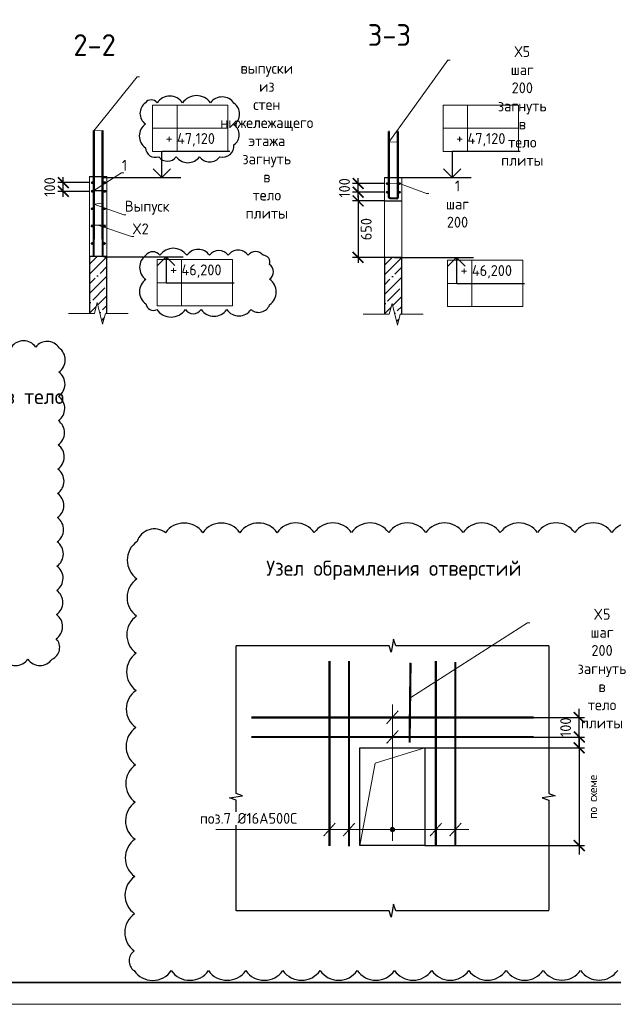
# Model space of a CAD drawing. Header units: millimetres. Extents: x 247266 to 730847, y -636031 to 10052.
# Tile 80 of 196: x 539804 to 553470, y -395758 to -373104. Entities that reach past the tile are written whole.
import ezdxf
from ezdxf import colors
from ezdxf.entities.mleader import LeaderData, LeaderLine
from ezdxf.math import Vec2, Vec3

# ---------------------------------------------------------------- set-up
doc = ezdxf.new("R2010")
doc.units = ezdxf.units.MM
for name, color, linetype, lineweight in [('AF_Stena', 7, 'Continuous', 18), ('RAZMER', 7, 'Continuous', 15), ('Арм_хомуты', 7, 'Continuous', 18), ('Арм_шпильки', 7, 'Continuous', 18), ('Арматура', 7, 'Continuous', 40), ('Армирование', 7, 'Continuous', 40), ('АрмСтер', 7, 'Continuous', 50), ('АС-Таблицы', 7, 'Continuous', 20), ('Выноски', 7, 'Continuous', 20), ('отметки', 7, 'Continuous', 18), ('подоснова', 7, 'Continuous', 5), ('СТЕНЫ', 7, 'Continuous', 30), ('ТОНКИЕ', 7, 'Continuous', 9), ('Узлы', 7, 'Continuous', 0)]:
    doc.layers.add(name, color=color, linetype=linetype, lineweight=lineweight)
for name, color, linetype in [('Исправления', 1, 'Continuous'), ('РАЗМЕРЫ', 7, 'Continuous'), ('ТОЛСТЫЕ_ОСНОВНЫЕ', 7, 'Continuous')]:
    doc.layers.add(name, color=color, linetype=linetype)
doc.styles.add('GOST 2.304', font='CS_Gost2304.shx')
doc.styles.add('GOST-2.304_Type-B', font='GOST_Common.ttf')
doc.styles.add('ГОСТ', font='GOST_Common.ttf')
doc.dimstyles.new('5х', dxfattribs={"dimscale": 100, "dimtxt": 2.5, "dimasz": 2.5, "dimexe": 1.25, "dimexo": 0, "dimtad": 1, "dimdec": 0, "dimlfac": 0.2, "dimtxsty": 'GOST-2.304_Type-B', "dimblk": 'ARCHTICK', "dimcen": 2.5, "dimdle": 2, "dimadec": 0, "dimazin": 2, "dimtfac": 0.75, "dimtdec": 0, "dimtmove": 1, "dimatfit": 3, "dimfxl": 1, "dimtolj": 1, "dimarcsym": 1})
doc.dimstyles.new('мой 25', dxfattribs={"dimscale": 100, "dimtxt": 2.5, "dimasz": 2.5, "dimexe": 1.25, "dimexo": 0.625, "dimtad": 1, "dimdec": 0, "dimlfac": 0.5, "dimtxsty": 'GOST-2.304_Type-B', "dimblk": 'ARCHTICK', "dimcen": 2.5, "dimdle": 1.25, "dimaunit": 1, "dimadec": 1, "dimazin": 2, "dimtfac": 1, "dimtdec": 0, "dimtmove": 1, "dimatfit": 3, "dimfxl": 6, "dimfxlon": 1, "dimtfill": 1, "dimlwd": -1, "dimlwe": -1, "dimarcsym": 0})

# ---------------------------------------------------------------- blocks, each defined once
blk = doc.blocks.new('*U3687')
at = {"layer": 'ТОЛСТЫЕ_ОСНОВНЫЕ', "lineweight": 35}
blk.add_lwpolyline([(20, 5), (589, 5), (589, 415), (20, 415)], close=True, dxfattribs=at)
at = {"layer": 'ТОНКИЕ'}
blk.add_lwpolyline([(0, 0), (594, 0), (594, 420), (0, 420)], close=True, dxfattribs=at)
blk = doc.blocks.new('_None')
blk = doc.blocks.new('_ArchTick')
at = {"color": 0, "linetype": 'ByBlock', "const_width": 0.15}
blk.add_lwpolyline([(-0.5, -0.5), (0.5, 0.5)], dxfattribs=at)
blk = doc.blocks.new('*T3536')
at = {"layer": 'DEFPOINTS', "color": 8, "linetype": 'ByBlock', "lineweight": 0}
for p, q in [((0, 1067), (1734, 1067)), ((0, 0), (0, 1067)), ((561, 0), (561, 1067)), ((1734, 0), (1734, 1067)), ((0, 533), (1734, 533)), ((0, 0), (1734, 0))]:
    blk.add_line(p, q, dxfattribs=at)
at = {"layer": 'АС-Таблицы', "color": 0, "char_height": 250, "style": 'ГОСТ'}
for s, insert, width, attachment_point in [('+', (461, 967), 361.22, 3), ('46,200', (561, 800), 1173.09, 4)]:
    blk.add_mtext(s, dxfattribs=dict(at, insert=insert, width=width, attachment_point=attachment_point))
blk = doc.blocks.new('*T3537')
at = {"layer": 'DEFPOINTS', "color": 8, "linetype": 'ByBlock', "lineweight": 0}
for p, q in [((0, 0), (1734, 0)), ((0, 0), (0, -1067)), ((561, 0), (561, -1067)), ((1734, 0), (1734, -1067)), ((0, -533), (1734, -533)), ((0, -1067), (1734, -1067))]:
    blk.add_line(p, q, dxfattribs=at)
at = {"layer": 'АС-Таблицы', "color": 0, "char_height": 250, "style": 'ГОСТ'}
for s, insert, width, attachment_point in [('+', (461, -633), 361.22, 3), ('47,120', (561, -800), 1173.09, 4)]:
    blk.add_mtext(s, dxfattribs=dict(at, insert=insert, width=width, attachment_point=attachment_point))
blk = doc.blocks.new('*T3538')
at = {"layer": 'DEFPOINTS', "color": 8, "linetype": 'ByBlock', "lineweight": 0}
for p, q in [((0, 1067), (1734, 1067)), ((0, 0), (0, 1067)), ((561, 0), (561, 1067)), ((1734, 0), (1734, 1067)), ((0, 533), (1734, 533)), ((0, 0), (1734, 0))]:
    blk.add_line(p, q, dxfattribs=at)
at = {"layer": 'АС-Таблицы', "color": 0, "char_height": 250, "style": 'ГОСТ'}
for s, insert, width, attachment_point in [('+', (461, 967), 361.22, 3), ('46,200', (561, 800), 1173.09, 4)]:
    blk.add_mtext(s, dxfattribs=dict(at, insert=insert, width=width, attachment_point=attachment_point))
blk = doc.blocks.new('*T3539')
at = {"layer": 'DEFPOINTS', "color": 8, "linetype": 'ByBlock', "lineweight": 0}
for p, q in [((0, 0), (1734, 0)), ((0, 0), (0, -1067)), ((561, 0), (561, -1067)), ((1734, 0), (1734, -1067)), ((0, -533), (1734, -533)), ((0, -1067), (1734, -1067))]:
    blk.add_line(p, q, dxfattribs=at)
at = {"layer": 'АС-Таблицы', "color": 0, "char_height": 250, "style": 'ГОСТ'}
for s, insert, width, attachment_point in [('+', (461, -633), 361.22, 3), ('47,120', (561, -800), 1173.09, 4)]:
    blk.add_mtext(s, dxfattribs=dict(at, insert=insert, width=width, attachment_point=attachment_point))
blk = doc.blocks.new('*U3458')
at = {"color": 0, "linetype": 'ByBlock', "lineweight": -2}
for p, q in [((-109, 25), (-104, 1535)), ((-94, 1535), (-104, 1535)), ((-99, 25), (-94, 1535)), ((99, 25), (105, 1535)), ((105, 1535), (115, 1535)), ((109, 25), (115, 1535)), ((-108, 16), (-109, 25)), ((-104, 8), (-108, 16)), ((-99, 1), (-104, 8)), ((-98, 19), (-99, 25)), ((-92, -5), (-99, 1)), ((-96, 13), (-98, 19)), ((-92, 8), (-96, 13)), ((-87, 4), (-92, 8)), ((-81, 1), (-87, 4)), ((-74, 0), (-81, 1)), ((-74, 0), (74, 0)), ((74, 0), (81, 1)), ((81, 1), (87, 3)), ((87, 3), (92, 7)), ((92, 7), (96, 12)), ((96, 12), (98, 18)), ((98, 18), (99, 25)), ((99, 0), (105, 7)), ((105, 7), (108, 16)), ((108, 16), (109, 25)), ((-83, -9), (-92, -5)), ((-74, -10), (-83, -9)), ((74, -10), (-74, -10)), ((74, -10), (83, -9)), ((83, -9), (92, -6)), ((92, -6), (99, 0))]:
    blk.add_line(p, q, dxfattribs=at)
at = {"style": 'GOST 2.304', "oblique": 15, "flags": 9}
for tag, p in [('ПОЗИЦИЯ', (1066, -185)), ('ДИАМЕТР', (1066, -189)), ('КЛАСС', (1066, -194)), ('ДЛИНА', (1067, -199)), ('МАССА', (1067, -204))]:
    blk.add_attdef(tag, p, '', height=2.5, dxfattribs=at)

msp = doc.modelspace()

# ---------------------------------------------------------------- hatches: boundary and pattern name
at = {"layer": 'РАЗМЕРЫ', "transparency": 33554648}
h = msp.add_hatch(dxfattribs=at)
h.set_pattern_fill('ANSI35', color=256, scale=50)
h.set_pattern_definition([(45, (-1259.05, 4236.26), (-224.5064, 224.5064), []), (45, (-1034.54, 4236.26), (-224.5064, 224.5064), [396.875, -79.375, 0, -79.375])])
h.paths.add_polyline_path([(541812.27, -378552.87), (541412.27, -378552.87), (541412.27, -379860.68), (541471.87, -379860.68), (541526.87, -379860.68), (541589.37, -379610.68), (541714.37, -380110.68), (541776.87, -379860.68), (541812.27, -379860.68)])
h = msp.add_hatch(dxfattribs=at)
h.set_pattern_fill('ANSI35', color=256, scale=50)
h.set_pattern_definition([(45, (5527.74, 4216.35), (-224.5064, 224.5064), []), (45, (5752.25, 4216.35), (-224.5064, 224.5064), [396.875, -79.375, 0, -79.375])])
h.paths.add_polyline_path([(548599.06, -378572.78), (548199.06, -378572.78), (548199.06, -379880.58), (548258.66, -379880.58), (548313.66, -379880.58), (548376.16, -379630.58), (548501.16, -380130.58), (548563.66, -379880.58), (548599.06, -379880.58)])
at = {"layer": 'РАЗМЕРЫ'}
h = msp.add_hatch(color=256, dxfattribs=at)
h.dxf.hatch_style = 1
h.paths.add_polyline_path([(548384.56, -391688.27), (548384.56, -391738.27), (548434.56, -391738.27, 0.41421356)])
h.paths.add_polyline_path([(548434.56, -391738.27), (548384.56, -391738.27), (548384.56, -391788.27, 0.41421356)])
h.paths.add_polyline_path([(548384.56, -391738.27), (548334.56, -391738.27, 0.41421356), (548384.56, -391788.27)])
h.paths.add_polyline_path([(548384.56, -391688.27, 0.41421356), (548334.56, -391738.27), (548384.56, -391738.27)])

# ---------------------------------------------------------------- linework, layer by layer
at = {"elevation": 3100}
for points in [[(541688.29, -376732.93), (543511.96, -376732.93)], [(541743.92, -378561.91), (543567.59, -378561.91)], [(548431.06, -378577.02), (550254.73, -378577.02)]]:
    msp.add_lwpolyline(points, dxfattribs=at)
at = {"layer": 'AF_Stena', "lineweight": 20}
for p, q in [((541412.27, -376713.02, 3100), (541412.27, -378552.87, 3100)), ((541812.27, -378552.87, 3100), (541812.27, -376713.02, 3100)), ((548199.06, -376732.93, 3100), (548199.06, -378572.78, 3100)), ((548599.06, -378572.78, 3100), (548599.06, -376732.93, 3100))]:
    msp.add_line(p, q, dxfattribs=at)
at = {"layer": 'AF_Stena', "lineweight": 20, "elevation": 3100}
for points in [[(541589.37, -379610.68), (541526.87, -379860.68)], [(541714.37, -380110.68), (541589.37, -379610.68)], [(548376.16, -379630.58), (548313.66, -379880.58)], [(548501.16, -380130.58), (548376.16, -379630.58)], [(541471.87, -379860.68), (540927.76, -379860.68)], [(541526.87, -379860.68), (541471.87, -379860.68)], [(541776.87, -379860.68), (541714.37, -380110.68)], [(541831.87, -379860.68), (541776.87, -379860.68)], [(541831.87, -379860.68), (542303.73, -379860.68)], [(548258.66, -379880.58), (547714.55, -379880.58)], [(548313.66, -379880.58), (548258.66, -379880.58)], [(548563.66, -379880.58), (548501.16, -380130.58)], [(548618.66, -379880.58), (548563.66, -379880.58)], [(548618.66, -379880.58), (549090.52, -379880.58)]]:
    msp.add_lwpolyline(points, dxfattribs=at)
at = {"layer": 'RAZMER', "ltscale": 100}
for p, q in [((543075.76, -376131.16, 3100), (544638.26, -376131.16, 3100)), ((543075.76, -376133.8, 3100), (544638.26, -376133.8, 3100)), ((543075.76, -376133.8, 3100), (544638.26, -376133.8, 3100)), ((549762.89, -376131.16, 3100), (551325.39, -376131.16, 3100)), ((549762.89, -376133.8, 3100), (551325.39, -376133.8, 3100)), ((549762.89, -376133.8, 3100), (551325.39, -376133.8, 3100)), ((543177.61, -379161.04, 3100), (544740.11, -379161.04, 3100)), ((543177.61, -379161.04, 3100), (544740.11, -379161.04, 3100)), ((543177.61, -379163.68, 3100), (544740.11, -379163.68, 3100)), ((549864.75, -379176.14, 3100), (551427.25, -379176.14, 3100)), ((549864.75, -379176.14, 3100), (551427.25, -379176.14, 3100)), ((549864.75, -379178.79, 3100), (551427.25, -379178.79, 3100))]:
    msp.add_line(p, q, dxfattribs=at)
at = {"layer": 'Арм_шпильки'}
msp.add_line((541452.27, -377833.02, 3100), (541781.77, -377833.02, 3100), dxfattribs=at)
at = {"layer": 'Арматура', "const_width": 50, "elevation": 3100}
for points in [[(546934.56, -392113.85), (546934.56, -387857.67)], [(547384.56, -392123.28), (547384.56, -387857.67)], [(548802.01, -387901.08), (548779.97, -389734.19)], [(549384.56, -392107.67), (549384.56, -387857.67)], [(549834.56, -392107.67), (549834.56, -387884.88)], [(551634.56, -389157.67), (545134.56, -389157.67)], [(551634.56, -389607.67), (545134.56, -389607.67)]]:
    msp.add_lwpolyline(points, dxfattribs=at)
at = {"layer": 'Армирование', "ltscale": 100}
for p, q in [((541513.55, -378552.87, 3100), (541513.55, -378153.02, 3100)), ((541711.97, -378153.02, 3100), (541711.97, -378552.87, 3100))]:
    msp.add_line(p, q, dxfattribs=at)
for centre in [(541480.3, -376853.48, 3100), (541760.3, -376853.48, 3100), (548267.09, -376873.39, 3100), (548547.09, -376873.39, 3100), (541480.3, -377053.48, 3100), (541760.3, -377053.48, 3100), (548267.09, -377073.39, 3100), (548547.09, -377073.39, 3100), (541472.27, -377453.02, 3100), (541752.27, -377453.02, 3100), (541472.27, -377853.02, 3100), (541752.27, -377853.02, 3100), (541472.27, -378253.02, 3100), (541752.27, -378253.02, 3100)]:
    msp.add_circle(centre, 12, dxfattribs=at)
at = {"layer": 'АрмСтер', "ltscale": 15}
for p, q in [((541513.55, -378153.02, 3100), (541513.55, -375653.89, 3100)), ((541711.97, -378153.02, 3100), (541711.97, -375653.89, 3100))]:
    msp.add_line(p, q, dxfattribs=at)
at = {"layer": 'Выноски', "ltscale": 0.1}
for p, q in [((548384.56, -388857.67, 3100), (548384.56, -391999.94, 3100)), ((547984.56, -390207.67, 3100), (549134.56, -389857.67, 3100)), ((547634.56, -392107.67, 3100), (547984.56, -390207.67, 3100)), ((544315.87, -391738.27, 3100), (550144.08, -391738.27, 3100))]:
    msp.add_line(p, q, dxfattribs=at)
at = {"layer": 'Выноски', "ltscale": 0.1, "const_width": 25, "elevation": 3100}
for points in [[(548517.69, -389004.78), (548251.44, -389303.3)], [(548517.69, -389458.41), (548251.44, -389756.92)], [(547067.69, -391589.02), (546801.44, -391887.53)], [(547517.69, -391589.02), (547251.44, -391887.53)], [(549517.69, -391589.02), (549251.44, -391887.53)], [(549967.69, -391589.02), (549701.44, -391887.53)]]:
    msp.add_lwpolyline(points, dxfattribs=at)
at = {"layer": 'Выноски'}
msp.add_circle((548384.56, -391738.27, 3100), 50, dxfattribs=at)
at = {"layer": 'Исправления', "elevation": 3100}
for points in [[(542699.9, -375017.88, 0.52056705), (542699.9, -375503.79, 0.52056705), (542699.9, -376052.29, 0.52056705), (543007.56, -376256.03, 0.52056705), (543409.15, -376256.03, 0.52056705), (543944.06, -376256.03, 0.52056705), (544412.59, -376256.03, 0.52056705), (544737.68, -375983.42, 0.52056705), (544737.68, -375522.39, 0.52056705), (544737.68, -375026.37, 0.52056705), (544195.81, -375017.88, 0.52056705), (543556.04, -375017.88, 0.52056705), (542966.01, -375017.88, 0.52056705)], [(542710.01, -378525.52, 0.52056705), (542710.01, -379081.01, 0.52056705), (542710.01, -379643.06, 0.52056705), (542961.08, -379773.65, 0.52056705), (543619.24, -379773.65, 0.52056705), (543982.69, -379773.65, 0.52056705), (544570.37, -379773.65, 0.52056705), (545131.41, -379773.65, 0.52056705), (545556.92, -379662.46, 0.52056705), (545556.92, -379074.82, 0.52056705), (545556.92, -378736.02, 0.52056705), (545407.26, -378525.52, 0.52056705), (545062.84, -378525.52, 0.52056705), (544601.58, -378525.52, 0.52056705), (544177, -378525.52, 0.52056705), (543651.71, -378525.52, 0.52056705), (543030.32, -378525.52, 0.52056705)]]:
    msp.add_lwpolyline(points, format="xyb", close=True, dxfattribs=at)
msp.add_lwpolyline([(539434.22, -387816.11, 0.52056705), (539992.05, -387816.11, 0.52056705), (540549.88, -387816.11, 0.52056705), (540645.34, -387349.23, 0.52056705), (540650.76, -386791.42, 0.52056705), (540656.18, -386233.62, 0.52056705), (540661.61, -385675.82, 0.52056705), (540667.03, -385118.02, 0.52056705), (540672.45, -384560.21, 0.52056705), (540677.87, -384002.41, 0.52056705), (540683.29, -383444.61, 0.52056705), (540688.71, -382886.81, 0.52056705), (540694.13, -382329, 0.52056705), (540699.56, -381771.2, 0.52056705), (540704.98, -381213.4, 0.52056705), (540710.4, -380655.6, 0.52056705), (540172.93, -380635.44, 0.52056705), (539615.1, -380635.44, 0.52056705)], format="xyb", dxfattribs=at)
at = {"layer": 'отметки', "linetype": 'Continuous', "lineweight": 25, "ltscale": 100}
for p, q in [((543072.71, -376131.16, 3100), (543072.71, -376731.16, 3100)), ((549759.84, -376131.16, 3100), (549759.84, -376731.16, 3100)), ((543176.09, -378561.91, 3100), (543176.09, -379161.91, 3100)), ((549863.22, -378577.02, 3100), (549863.22, -379177.02, 3100))]:
    msp.add_line(p, q, dxfattribs=at)
at = {"layer": 'отметки', "linetype": 'Continuous', "lineweight": 25, "ltscale": 100, "elevation": 3100}
for points in [[(542874.23, -376532.93), (543074.23, -376732.93), (543274.23, -376532.93)], [(549561.37, -376532.93), (549761.37, -376732.93), (549961.37, -376532.93)], [(542976.09, -378761.91), (543176.09, -378561.91), (543376.09, -378761.91)], [(549663.22, -378777.02), (549863.22, -378577.02), (550063.22, -378777.02)]]:
    msp.add_lwpolyline(points, dxfattribs=at)
at = {"layer": 'РАЗМЕРЫ'}
for p, q in [((541412.27, -376713.02, 3100), (541812.27, -376713.02, 3100)), ((548199.06, -376732.93, 3100), (548599.06, -376732.93, 3100)), ((541812.27, -378552.87, 3100), (541412.27, -378552.87, 3100)), ((541412.27, -378552.87, 3100), (541412.27, -379860.68, 3100)), ((541812.27, -379860.68, 3100), (541812.27, -378552.87, 3100)), ((548599.06, -378572.78, 3100), (548199.06, -378572.78, 3100)), ((548199.06, -378572.78, 3100), (548199.06, -379880.58, 3100)), ((548599.06, -379880.58, 3100), (548599.06, -378572.78, 3100))]:
    msp.add_line(p, q, dxfattribs=at)
at = {"layer": 'РАЗМЕРЫ', "elevation": 3100}
for points in [[(551984.56, -387507.67), (548462.01, -387507.67), (548409.56, -387357.67), (548359.56, -387657.67), (548312.45, -387507.67), (544784.56, -387507.67)], [(544784.56, -393604.6), (544784.56, -391060.12), (544634.56, -391007.67), (544934.56, -390957.67), (544784.56, -390910.55), (544784.56, -387507.67)], [(551984.56, -387507.67), (551984.56, -390910.55), (552134.56, -390957.67), (551834.56, -391007.67), (551984.56, -391060.12), (551984.56, -393594.01)], [(551984.56, -393604.21), (548462.01, -393604.21), (548409.56, -393454.21), (548359.56, -393754.21), (548312.45, -393604.21), (544784.56, -393604.21)]]:
    msp.add_lwpolyline(points, dxfattribs=at)
at = {"layer": 'СТЕНЫ', "elevation": 3100}
msp.add_lwpolyline([(547634.56, -389857.67), (549134.56, -389857.67), (549134.56, -392107.67), (547634.56, -392107.67)], close=True, dxfattribs=at)

# ---------------------------------------------------------------- block references
at = {"xscale": 100, "yscale": 100, "zscale": 100}
msp.add_blockref('*U3687', (525254.49, -395757.64, 3100), dxfattribs=at)
for name, p in [('*T3539', (542864.81, -375067.14, 3100)), ('*T3537', (549551.95, -375067.14, 3100)), ('*T3538', (542966.67, -379689.41, 3100)), ('*T3536', (549653.8, -379704.52, 3100))]:
    msp.add_blockref(name, p)

# ---------------------------------------------------------------- texts
at = {"layer": 'РАЗМЕРЫ', "char_height": 500, "attachment_point": 5, "style": 'GOST-2.304_Type-B'}
for s, insert in [('3-3', (548315.02, -373456.83, 3100)), ('2-2', (541528.23, -373686.93, 3100))]:
    msp.add_mtext_dynamic_manual_height_columns(s, width=3941.2128, gutter_width=625, heights=[0], dxfattribs=dict(at, insert=insert))
at = {"layer": 'Узлы', "linetype": 'Continuous', "lineweight": 0, "char_height": 350, "width": 10464.9604, "attachment_point": 5, "style": 'GOST-2.304_Type-B'}
for s, insert in [('Узел загиба элементов армирования стен в тело плиты', (535586.99, -382062.66, 3100)), ('Узел обрамления отверстий', (548418.64, -385771.86, 3100))]:
    msp.add_mtext(s, dxfattribs=dict(at, insert=insert))

# ---------------------------------------------------------------- dimensions: what is measured, and where the dimension line sits
at = {"layer": 'РАЗМЕРЫ', "linetype": 'Continuous', "lineweight": 0}
for base, p1, p2, text in [((552684.56, -389157.67, 3100), (551634.56, -389607.67, 3100), (551634.56, -389157.67, 3100), '100'), ((552684.56, -392107.67, 3100), (549134.56, -389857.67, 3100), (549134.56, -392107.67, 3100), '{\\H0.8x;по схеме}')]:
    msp.add_linear_dim(base=base, p1=p1, p2=p2, angle=90, text=text, dimstyle='5х', dxfattribs=at).render()

# ---------------------------------------------------------------- leaders
at = {"layer": 'подоснова'}
ml = msp.add_multileader_mtext('Standard', dxfattribs=at)
ml.set_content('Х5 шаг 200\\Pзагнуть в тело плиты', color=256, style='GOST-2.304_Type-B')
ml.set_leader_properties(color=256, linetype='ByLayer', lineweight=15)
ml.set_arrow_properties(name='NONE')
ml.build(insert=Vec2(0, 0))
ml.multileader.update_dxf_attribs({"text_left_attachment_type": 6, "text_right_attachment_type": 6, "dogleg_length": 10, "arrow_head_size": 18})
ctx = ml.context
ctx.base_point, ctx.char_height, ctx.arrow_head_size, ctx.landing_gap_size, ctx.plane_origin = Vec3(549670.29, -374038.11, 3100), 250, 18, 20, Vec3(547879.09, -375059.53, 3100)
ctx.left_attachment, ctx.right_attachment, ctx.text_align_type = 6, 6, 1
notes = []
notes.append((ctx, [(0, (1, 1, 0), (549658.76, -374038.43, 3100), (1, 0), 10, [(1, [(548510.53, -375912.4, 3100), (548302.11, -375921.79, 3100)], 0, [])])]))
ctx.mtext.insert, ctx.mtext.width, ctx.mtext.alignment, ctx.mtext.flow_direction = Vec3(551374.95, -373713.11, 3100), 22.8978, 2, 5
ml = msp.add_multileader_mtext('Standard', dxfattribs=at)
ml.set_content('Выпуск', color=256, style='GOST-2.304_Type-B')
ml.set_leader_properties(color=256, linetype='ByLayer', lineweight=15)
ml.set_arrow_properties(name='NONE')
ml.build(insert=Vec2(0, 0))
ml.multileader.update_dxf_attribs({"text_left_attachment_type": 6, "text_right_attachment_type": 6, "dogleg_length": 10, "arrow_head_size": 18})
ctx = ml.context
ctx.base_point, ctx.char_height, ctx.arrow_head_size, ctx.landing_gap_size, ctx.plane_origin = Vec3(542208.56, -377594.75, 3100), 250, 18, 20, Vec3(541051.55, -376112.47, 3100)
ctx.left_attachment, ctx.right_attachment, ctx.text_align_type = 6, 6, 1
notes.append((ctx, [(0, (1, 1, 0), (542198.05, -377595.08, 3100), (1, 0), 10, [(1, [(541711.97, -377322.83, 3100), (541513.55, -377350.37, 3100)], 0, [])])]))
ctx.mtext.insert, ctx.mtext.width, ctx.mtext.alignment, ctx.mtext.flow_direction = Vec3(542741.06, -377269.75, 3100), 22.8978, 2, 5
ml = msp.add_multileader_mtext('Standard', dxfattribs=at)
ml.set_content('X2', color=256, style='GOST-2.304_Type-B')
ml.set_leader_properties(color=256, linetype='ByLayer', lineweight=15)
ml.set_arrow_properties(name='NONE')
ml.build(insert=Vec2(0, 0))
ml.multileader.update_dxf_attribs({"text_left_attachment_type": 6, "text_right_attachment_type": 6, "dogleg_length": 10, "arrow_head_size": 18})
ctx = ml.context
ctx.base_point, ctx.char_height, ctx.arrow_head_size, ctx.landing_gap_size, ctx.plane_origin = Vec3(542390.52, -378091.85, 3100), 250, 18, 20, Vec3(541183.18, -377142.98, 3100)
ctx.left_attachment, ctx.right_attachment, ctx.text_align_type = 6, 6, 1
notes.append((ctx, [(0, (1, 1, 0), (542380.35, -378092.1, 3100), (1, 0), 10, [(0, [(541599.39, -377833.02, 3100)], 0, [])])]))
ctx.mtext.insert, ctx.mtext.width, ctx.mtext.alignment, ctx.mtext.flow_direction = Vec3(542585.52, -377791.85, 3100), 22.8978, 2, 5
ml = msp.add_multileader_mtext('Standard', dxfattribs=at)
ml.set_content('X5 шаг 200\\Pзагнуть в тело плиты', color=256, style='GOST-2.304_Type-B')
ml.set_leader_properties(color=256, linetype='ByLayer', lineweight=15)
ml.set_arrow_properties(name='NONE')
ml.build(insert=Vec2(0, 0))
ml.multileader.update_dxf_attribs({"text_left_attachment_type": 6, "text_right_attachment_type": 6, "dogleg_length": 10, "arrow_head_size": 18})
ctx = ml.context
ctx.base_point, ctx.char_height, ctx.arrow_head_size, ctx.landing_gap_size, ctx.plane_origin = Vec3(551505.7, -386982.6, 3100), 250, 18, 20, Vec3(544485.47, -389184.58, 3100)
ctx.left_attachment, ctx.right_attachment, ctx.text_align_type = 6, 6, 1
notes.append((ctx, [(0, (1, 1, 0), (551494.17, -386982.92, 3100), (1, 0), 10, [(0, [(548809.09, -388697.21, 3100)], 0, [])])]))
ctx.mtext.insert, ctx.mtext.width, ctx.mtext.alignment, ctx.mtext.flow_direction = Vec3(553210.36, -386657.6, 3100), 22.8978, 2, 5
for ctx, leaders in notes:
    for number, flags, end, landing, length, lines in leaders:
        leader = LeaderData()
        leader.index, (leader.has_last_leader_line, leader.has_dogleg_vector, leader.attachment_direction) = number, flags
        leader.last_leader_point, leader.dogleg_vector, leader.dogleg_length = Vec3(end), Vec3(landing), length
        for number, points, colour, breaks in lines:
            line = LeaderLine()
            line.index, line.vertices, line.color, line.breaks = number, Vec3.list(points), colors.encode_raw_color(colour), breaks
            leader.lines.append(line)
        ctx.leaders.append(leader)

# ---------------------------------------------------------------- next in the draw order: texts
at = {"layer": 'подоснова', "ltscale": 0.3, "insert": (543951.33, -391354.65, 3100), "char_height": 250, "width": 2433.6842, "attachment_point": 1, "style": 'GOST-2.304_Type-B', "bg_fill": 3, "box_fill_scale": 1.1, "bg_fill_color": 256, "bg_fill_transparency": 0}
msp.add_mtext('поз.7 %%C16А500С', dxfattribs=at)

# ---------------------------------------------------------------- next in the draw order: dimensions: what is measured, and where the dimension line sits
at = {"layer": 'РАЗМЕРЫ', "lineweight": 0}
for base, p1, p2 in [((540807.55, -376853.48, 3100), (541480.3, -377053.48, 3100), (541480.3, -376853.48, 3100)), ((554349.36, -376862.95, 3100), (555022.1, -377062.95, 3100), (555022.1, -376862.95, 3100)), ((547594.34, -376873.39, 3100), (548267.09, -377073.39, 3100), (548267.09, -376873.39, 3100))]:
    msp.add_linear_dim(base=base, p1=p1, p2=p2, angle=90, dimstyle='мой 25', dxfattribs=at).render()

# ---------------------------------------------------------------- next in the draw order: linework, layer by layer
at = {"elevation": 3100}
msp.add_lwpolyline([(548375.42, -376732.93), (550199.09, -376732.93)], dxfattribs=at)
at = {"layer": 'Арм_шпильки'}
msp.add_line((541460.3, -377033.48, 3100), (541789.8, -377033.48, 3100), dxfattribs=at)
at = {"layer": 'Выноски', "ltscale": 0.1}
msp.add_line((544315.87, -391738.27, 3100), (550144.08, -391738.27, 3100), dxfattribs=at)
at = {"layer": 'Исправления', "elevation": 3100}
msp.add_lwpolyline([(554293.29, -384902.65, 0.52056705), (553437.02, -384903.05, 0.52056705), (552580.75, -384903.44, 0.52056705), (551724.49, -384903.84, 0.52056705), (550868.22, -384904.24, 0.52056705), (550011.95, -384904.63, 0.52056705), (549155.69, -384905.03, 0.52056705), (548299.42, -384905.43, 0.52056705), (547443.15, -384905.82, 0.52056705), (546586.88, -384906.22, 0.52056705), (545730.62, -384906.62, 0.52056705), (544874.35, -384907.01, 0.52056705), (544018.08, -384907.41, 0.52056705), (543161.82, -384907.81, 0.52056705), (542507.17, -385111.13, 0.52056705), (542501.25, -385967.37, 0.52056705), (542495.34, -386823.62, 0.52056705), (542489.42, -387679.87, 0.52056705), (542483.5, -388536.11, 0.52056705), (542477.59, -389392.36, 0.52056705), (542471.67, -390248.61, 0.52056705), (542465.75, -391104.86, 0.52056705), (542459.84, -391961.1, 0.52056705), (542453.92, -392817.35, 0.52056705), (542448, -393673.6, 0.52056705), (542442.09, -394529.84, 0.52056705), (542438.95, -394983.63, 0.52056705), (543295.22, -394983.23, 0.52056705), (544151.49, -394982.84, 0.52056705), (545007.75, -394982.44, 0.52056705), (545864.02, -394982.04, 0.52056705), (546720.29, -394981.65, 0.52056705), (547576.55, -394981.25, 0.52056705), (548432.82, -394980.85, 0.52056705), (549289.09, -394980.46, 0.52056705), (550145.35, -394980.06, 0.52056705), (551001.62, -394979.66, 0.52056705), (551857.89, -394979.27, 0.52056705), (552714.16, -394978.87, 0.52056705), (553570.42, -394978.47, 0.52056705)], format="xyb", dxfattribs=at)
at = {"layer": 'РАЗМЕРЫ'}
msp.add_line((548199.06, -377273.24, 3100), (548599.06, -377273.24, 3100), dxfattribs=at)

# ---------------------------------------------------------------- next in the draw order: leaders
at = {"layer": 'подоснова'}
ml = msp.add_multileader_mtext('Standard', dxfattribs=at)
ml.set_content('выпуски из стен нижележащего этажа\\Pзагнуть в тело плиты', color=256, style='GOST-2.304_Type-B')
ml.set_leader_properties(color=256, linetype='ByLayer', lineweight=15)
ml.set_arrow_properties(name='NONE')
ml.build(insert=Vec2(0, 0))
ml.multileader.update_dxf_attribs({"text_left_attachment_type": 6, "text_right_attachment_type": 6, "dogleg_length": 10, "arrow_head_size": 18})
ctx = ml.context
ctx.base_point, ctx.char_height, ctx.arrow_head_size, ctx.landing_gap_size, ctx.plane_origin = Vec3(542520.82, -374421.79, 3100), 250, 18, 20, Vec3(541162.29, -374801.01, 3100)
ctx.left_attachment, ctx.right_attachment, ctx.text_align_type = 6, 6, 1
notes = []
notes.append((ctx, [(0, (1, 1, 0), (542508.07, -374421.87, 3100), (1, 0), 10, [(1, [(541711.97, -375653.89, 3100), (541509.16, -375663.27, 3100)], 0, [])])]))
ctx.mtext.insert, ctx.mtext.width, ctx.mtext.alignment, ctx.mtext.flow_direction = Vec3(545493.28, -374096.79, 3100), 22.8978, 2, 5
ml = msp.add_multileader_mtext('Standard', dxfattribs=at)
ml.set_content('1 ', color=256, style='GOST-2.304_Type-B')
ml.set_leader_properties(color=256, linetype='ByLayer', lineweight=15)
ml.set_arrow_properties(name='NONE')
ml.build(insert=Vec2(0, 0))
ml.multileader.update_dxf_attribs({"text_left_attachment_type": 6, "text_right_attachment_type": 6, "dogleg_length": 10, "arrow_head_size": 18})
ctx = ml.context
ctx.base_point, ctx.char_height, ctx.arrow_head_size, ctx.landing_gap_size, ctx.plane_origin = Vec3(542160.35, -376628.89, 3100), 250, 18, 20, Vec3(541165.84, -376188.6, 3100)
ctx.left_attachment, ctx.right_attachment, ctx.text_align_type = 6, 6, 1
notes.append((ctx, [(0, (1, 1, 0), (542150.31, -376628.89, 3100), (1, 0), 10, [(1, [(541772.3, -377041.48, 3100), (541488.45, -377050.86, 3100)], 0, [])])]))
ctx.mtext.insert, ctx.mtext.width, ctx.mtext.alignment, ctx.mtext.flow_direction = Vec3(542217.85, -376328.89, 3100), 22.8978, 2, 5
ml = msp.add_multileader_mtext('Standard', dxfattribs=at)
ml.set_content('1 шаг 200', color=256, style='GOST-2.304_Type-B')
ml.set_leader_properties(color=256, linetype='ByLayer', lineweight=15)
ml.set_arrow_properties(name='NONE')
ml.build(insert=Vec2(0, 0))
ml.multileader.update_dxf_attribs({"text_left_attachment_type": 6, "text_right_attachment_type": 6, "dogleg_length": 10, "arrow_head_size": 18})
ctx = ml.context
ctx.base_point, ctx.char_height, ctx.arrow_head_size, ctx.landing_gap_size, ctx.plane_origin = Vec3(549177.31, -377103.75, 3100), 250, 18, 20, Vec3(547969.97, -376154.89, 3100)
ctx.left_attachment, ctx.right_attachment, ctx.text_align_type = 6, 6, 1
notes.append((ctx, [(0, (1, 1, 0), (549166.73, -377104, 3100), (1, 0), 10, [(1, [(548247.21, -376866.79, 3100), (548550.28, -376869.19, 3100)], 0, [])])]))
ctx.mtext.insert, ctx.mtext.width, ctx.mtext.alignment, ctx.mtext.flow_direction = Vec3(549882.92, -376803.75, 3100), 22.8978, 2, 5
for ctx, leaders in notes:
    for number, flags, end, landing, length, lines in leaders:
        leader = LeaderData()
        leader.index, (leader.has_last_leader_line, leader.has_dogleg_vector, leader.attachment_direction) = number, flags
        leader.last_leader_point, leader.dogleg_vector, leader.dogleg_length = Vec3(end), Vec3(landing), length
        for number, points, colour, breaks in lines:
            line = LeaderLine()
            line.index, line.vertices, line.color, line.breaks = number, Vec3.list(points), colors.encode_raw_color(colour), breaks
            leader.lines.append(line)
        ctx.leaders.append(leader)

# ---------------------------------------------------------------- next in the draw order: dimensions: what is measured, and where the dimension line sits
at = {"layer": 'РАЗМЕРЫ'}
msp.add_linear_dim(base=(547594.34, -378572.78, 3100), p1=(548300.34, -377273.24, 3100), p2=(548256.76, -378572.78, 3100), angle=90, dimstyle='мой 25', dxfattribs=at).render()

# ---------------------------------------------------------------- next in the draw order: block references
at = {"layer": 'Арм_хомуты', "lineweight": 40, "rotation": 0.209348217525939}
msp.add_blockref('*U3458', (548411.32, -377208.47, 3100), dxfattribs=at)

doc.saveas('drawing.dxf')
